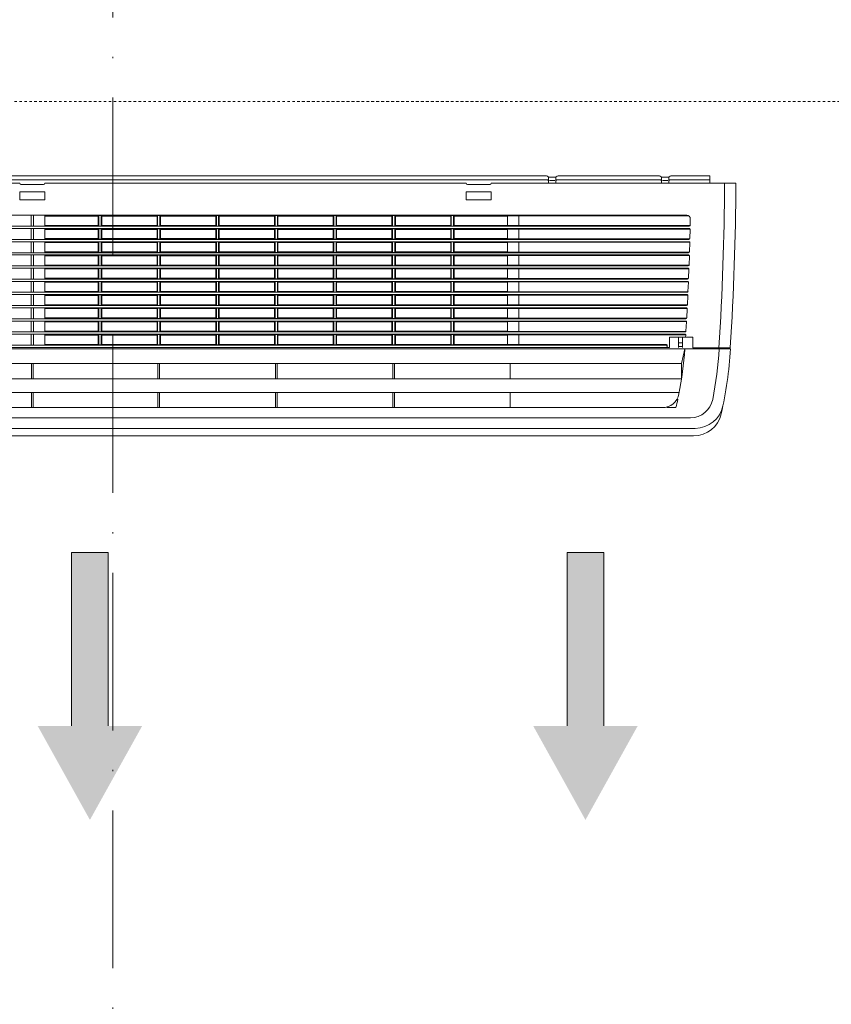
# Model space of a CAD drawing. Header units: millimetres. Extents: x -175722 to -110961, y 52375 to 104640.
# Tile 119 of 146: x -155016 to -154951, y 81198 to 81278. Entities that reach past the tile are written whole.
import ezdxf

# ---------------------------------------------------------------- set-up
doc = ezdxf.new("R2010")
doc.units = ezdxf.units.MM
doc.linetypes.add('Linia siatki', pattern=[19.05, 12.7, -3.175, 0, -3.175])
doc.linetypes.add('Przerywana gęsta', pattern=[4, 2, -2])
for name, color, linetype, lineweight in [('A-DOOR', 31, 'Continuous', 5), ('G-ANNO-SYMB', 111, 'Continuous', 5), ('G-IMPT', 8, 'Continuous', 5)]:
    doc.layers.add(name, color=color, linetype=linetype, lineweight=lineweight)

# ---------------------------------------------------------------- blocks, each defined once
blk = doc.blocks.new('Drzwi_dwuskrzydłowe - 120x200-2387276-PARTER')
at = {"layer": 'A-DOOR', "linetype": 'Przerywana gęsta'}
for p, q in [((307.5, -280), (-595, -280)), ((145.13, -280), (307.5, -280)), ((358.97, -280), (305, -280)), ((305, -280), (605, -280))]:
    blk.add_line(p, q, dxfattribs=at)
blk = doc.blocks.new('KURTYNA POWIETRZNA - kurtyna_dwg_KURTYNA LUB KLIMATYZATOR ŚCIENNY RZYT-1170037-PARTER')
at = {"layer": 'G-IMPT'}
for points in [[(-27.47, -518.91), (14.67, -443.11), (-12.67, -443.11), (-12.67, -303.35), (-42.28, -303.35), (-42.28, -443.11), (-69.62, -443.11)], [(371.95, -518.91), (414.09, -443.11), (386.75, -443.11), (386.75, -303.35), (357.14, -303.35), (357.14, -443.11), (329.8, -443.11)]]:
    blk.add_hatch(color=256, dxfattribs=at).paths.add_polyline_path(points)
for p, q in [((-333.11, 0), (340.49, 0)), ((349.84, 0), (431.52, 0)), ((-83.96, -5.92), (-392.11, -5.92)), ((-333.53, -3.16), (340.91, -3.16)), ((-64.84, -6.83), (-83.05, -6.83)), ((275.9, -5.92), (-63.93, -5.92)), ((295.02, -6.83), (276.81, -6.83)), ((493.18, -5.92), (295.93, -5.92)), ((341.72, -3.35), (342.25, -3.61)), ((341.89, -0.66), (341.98, -0.76)), ((342.25, -5.92), (342.25, -1.09)), ((342.68, -1.09), (347.65, -1.09)), ((342.96, -3.61), (347.36, -3.61)), ((348.08, -5.92), (348.08, -1.09)), ((348.08, -3.61), (348.6, -3.35)), ((348.44, -0.66), (348.35, -0.76)), ((349.41, -3.16), (431.95, -3.16)), ((432.76, -3.35), (433.28, -3.61)), ((432.92, -0.66), (433.01, -0.76)), ((433.28, -5.92), (433.28, -1.09)), ((433.71, -1.09), (438.68, -1.09)), ((434, -3.61), (438.39, -3.61)), ((439.11, -5.92), (439.11, -1.09)), ((439.11, -3.61), (439.64, -3.35)), ((439.48, -0.66), (439.38, -0.76)), ((440.45, -3.16), (472.33, -3.16)), ((-486.9, -31.73), (453.71, -31.73)), ((-74.86, -40.56), (-74.86, -31.73)), ((-73.04, -40.56), (-73.04, -31.73)), ((-63.71, -40.56), (-63.71, -31.73)), ((309.08, -40.56), (309.08, -31.73)), ((-20.69, -39.87), (-20.69, -32.41)), ((-18.42, -40.39), (-18.42, -31.9)), ((-17.96, -32.41), (-17.96, -39.87)), ((26.65, -32.41), (27.1, -31.9)), ((28.92, -40.39), (28.92, -31.9)), ((76.26, -40.39), (76.26, -31.9)), ((76.72, -32.41), (76.72, -39.87)), ((121.32, -32.41), (121.78, -31.9)), ((123.6, -40.39), (123.6, -31.9)), ((124.05, -32.41), (124.05, -39.87)), ((168.66, -32.41), (169.12, -31.9)), ((170.94, -40.39), (170.94, -31.9)), ((171.39, -32.41), (171.39, -39.87)), ((218.27, -40.39), (218.27, -31.9)), ((218.73, -32.41), (218.73, -39.87)), ((263.34, -32.41), (263.79, -31.9)), ((266.07, -39.87), (266.07, -32.41)), ((309.08, -32.19), (455.24, -32.19)), ((318.18, -40.09), (318.18, -32.19)), ((456.33, -39.84), (456.44, -34.51)), ((-488.8, -40.56), (455.61, -40.56)), ((-488.72, -42.38), (455.53, -42.38)), ((-74.86, -51.21), (-74.86, -42.38)), ((-73.04, -51.21), (-73.04, -42.38)), ((-63.71, -51.21), (-63.71, -42.38)), ((-20.69, -50.52), (-20.69, -43.06)), ((-18.42, -51.04), (-18.42, -42.55)), ((-17.96, -43.06), (-17.96, -50.52)), ((28.92, -51.04), (28.92, -42.55)), ((29.38, -43.06), (29.38, -50.52)), ((76.26, -51.04), (76.26, -42.55)), ((76.72, -43.06), (76.72, -50.52)), ((123.6, -51.04), (123.6, -42.55)), ((124.05, -43.06), (124.05, -50.52)), ((170.94, -51.04), (170.94, -42.55)), ((171.39, -43.06), (171.39, -50.52)), ((263.34, -50.52), (263.34, -43.06)), ((266.07, -50.52), (266.07, -43.06)), ((309.08, -40.09), (456.29, -40.09)), ((309.08, -51.21), (309.08, -42.38)), ((309.08, -42.85), (456.27, -42.85)), ((318.18, -50.74), (318.18, -43.33)), ((456.09, -50.5), (456.26, -43.12)), ((-488.55, -51.21), (455.36, -51.21)), ((-488.46, -53.03), (455.27, -53.03)), ((-74.86, -61.86), (-74.86, -53.03)), ((-73.04, -61.86), (-73.04, -53.03)), ((-63.71, -61.86), (-63.71, -53.03)), ((-20.69, -61.18), (-20.69, -53.71)), ((-18.42, -61.69), (-18.42, -53.2)), ((-17.96, -53.71), (-17.96, -61.18)), ((26.65, -53.71), (27.1, -53.2)), ((28.92, -61.69), (28.92, -53.2)), ((29.38, -53.71), (29.38, -61.18)), ((73.98, -53.71), (74.44, -53.2)), ((76.26, -61.69), (76.26, -53.2)), ((76.72, -53.71), (76.72, -61.18)), ((121.32, -53.71), (121.78, -53.2)), ((123.6, -61.69), (123.6, -53.2)), ((124.05, -53.71), (124.05, -61.18)), ((168.66, -53.71), (169.12, -53.2)), ((170.94, -61.69), (170.94, -53.2)), ((171.39, -53.71), (171.39, -61.18)), ((216, -53.71), (216.45, -53.2)), ((216.45, -51.04), (218.27, -51.04)), ((263.34, -61.18), (263.34, -53.71)), ((266.07, -61.18), (266.07, -53.71)), ((309.08, -50.74), (456.08, -50.74)), ((309.08, -61.86), (309.08, -53.03)), ((309.08, -53.5), (456.01, -53.5)), ((318.18, -61.39), (318.18, -53.5)), ((455.79, -61.15), (456, -53.78)), ((-488.25, -61.86), (455.06, -61.86)), ((216.45, -61.69), (218.27, -61.69)), ((309.08, -61.39), (455.78, -61.39)), ((-488.15, -63.68), (454.96, -63.68)), ((-74.86, -72.51), (-74.86, -63.68)), ((-73.04, -72.51), (-73.04, -63.68)), ((-63.71, -72.51), (-63.71, -63.68)), ((-20.69, -71.83), (-20.69, -64.36)), ((-18.42, -72.34), (-18.42, -63.85)), ((28.92, -72.34), (28.92, -63.85)), ((29.38, -64.36), (29.38, -71.83)), ((76.26, -72.34), (76.26, -63.85)), ((76.72, -64.36), (76.72, -71.83)), ((123.6, -72.34), (123.6, -63.85)), ((124.05, -64.36), (124.05, -71.83)), ((168.66, -64.36), (169.12, -63.85)), ((170.94, -72.34), (170.94, -63.85)), ((171.39, -64.36), (171.39, -71.83)), ((263.34, -71.83), (263.34, -64.36)), ((266.07, -71.83), (266.07, -64.36)), ((309.08, -72.51), (309.08, -63.68)), ((309.08, -64.15), (455.7, -64.15)), ((318.18, -72.04), (318.18, -64.15)), ((455.44, -71.81), (455.69, -64.43)), ((-487.9, -72.51), (454.71, -72.51)), ((-487.79, -74.33), (454.6, -74.33)), ((-74.86, -83.16), (-74.86, -74.33)), ((-73.04, -83.16), (-73.04, -74.33)), ((-63.71, -83.16), (-63.71, -74.33)), ((-20.69, -82.48), (-20.69, -75.01)), ((-18.42, -82.99), (-18.42, -74.5)), ((-17.96, -75.01), (-17.96, -82.48)), ((28.92, -82.99), (28.92, -74.5)), ((29.38, -75.01), (29.38, -82.48)), ((76.26, -82.99), (76.26, -74.5)), ((76.72, -75.01), (76.72, -82.48)), ((123.6, -82.99), (123.6, -74.5)), ((124.05, -75.01), (124.05, -82.48)), ((170.94, -82.99), (170.94, -74.5)), ((171.39, -75.01), (171.39, -82.48)), ((216.45, -72.34), (218.27, -72.34)), ((263.34, -82.48), (263.34, -75.01)), ((266.07, -82.48), (266.07, -75.01)), ((309.08, -72.04), (455.43, -72.04)), ((309.08, -83.16), (309.08, -74.33)), ((309.08, -74.8), (455.34, -74.8)), ((318.18, -82.69), (318.18, -74.8)), ((455.05, -82.46), (455.33, -75.08)), ((-487.51, -83.16), (454.32, -83.16)), ((-487.38, -84.98), (454.19, -84.98)), ((-74.86, -93.81), (-74.86, -84.98)), ((-73.04, -93.81), (-73.04, -84.98)), ((-63.71, -93.81), (-63.71, -84.98)), ((-20.69, -93.13), (-20.69, -85.66)), ((-18.42, -93.64), (-18.42, -85.15)), ((-17.96, -85.66), (-17.96, -93.13)), ((26.65, -85.66), (27.1, -85.15)), ((28.92, -93.64), (28.92, -85.15)), ((29.38, -85.66), (29.38, -93.13)), ((73.98, -85.66), (74.44, -85.15)), ((76.26, -93.64), (76.26, -85.15)), ((76.72, -85.66), (76.72, -93.13)), ((121.32, -85.66), (121.78, -85.15)), ((123.6, -93.64), (123.6, -85.15)), ((124.05, -85.66), (124.05, -93.13)), ((168.66, -85.66), (169.12, -85.15)), ((170.94, -93.64), (170.94, -85.15)), ((171.39, -85.66), (171.39, -93.13)), ((216, -85.66), (216.45, -85.15)), ((216.45, -82.99), (218.27, -82.99)), ((263.34, -93.13), (263.34, -85.66)), ((266.07, -93.13), (266.07, -85.66)), ((309.08, -82.69), (455.04, -82.69)), ((309.08, -93.81), (309.08, -84.98)), ((309.08, -85.45), (454.93, -85.45)), ((318.18, -93.34), (318.18, -85.45)), ((454.6, -93.11), (454.92, -85.74)), ((-487.07, -93.81), (453.88, -93.81)), ((216.45, -93.64), (218.27, -93.64)), ((309.08, -93.34), (454.59, -93.34)), ((-486.92, -95.63), (453.73, -95.63)), ((-74.86, -104.46), (-74.86, -95.63)), ((-73.04, -104.46), (-73.04, -95.63)), ((-63.71, -104.46), (-63.71, -95.63)), ((-20.69, -103.78), (-20.69, -96.31)), ((-18.42, -104.29), (-18.42, -95.8)), ((28.92, -104.29), (28.92, -95.8)), ((29.38, -96.31), (29.38, -103.78)), ((73.98, -96.31), (74.44, -95.8)), ((76.26, -104.29), (76.26, -95.8)), ((76.72, -96.31), (76.72, -103.78)), ((121.32, -96.31), (121.78, -95.8)), ((123.6, -104.29), (123.6, -95.8)), ((124.05, -96.31), (124.05, -103.78)), ((168.66, -96.31), (169.12, -95.8)), ((170.94, -104.29), (170.94, -95.8)), ((171.39, -96.31), (171.39, -103.78)), ((263.34, -103.78), (263.34, -96.31)), ((266.07, -103.78), (266.07, -96.31)), ((309.08, -104.46), (309.08, -95.63)), ((309.08, -96.1), (454.47, -96.1)), ((318.18, -103.99), (318.18, -96.1)), ((454.11, -103.77), (454.46, -96.39)), ((-486.57, -104.46), (453.38, -104.46)), ((-486.41, -106.28), (453.22, -106.28)), ((-74.86, -115.11), (-74.86, -106.28)), ((-73.04, -115.11), (-73.04, -106.28)), ((-63.71, -115.11), (-63.71, -106.28)), ((-20.69, -114.43), (-20.69, -106.97)), ((-18.42, -114.94), (-18.42, -106.45)), ((-17.96, -106.97), (-17.96, -114.43)), ((28.92, -114.94), (28.92, -106.45)), ((29.38, -106.97), (29.38, -114.43)), ((76.26, -114.94), (76.26, -106.45)), ((76.72, -106.97), (76.72, -114.43)), ((123.6, -114.94), (123.6, -106.45)), ((124.05, -106.97), (124.05, -114.43)), ((170.94, -114.94), (170.94, -106.45)), ((171.39, -106.97), (171.39, -114.43)), ((216, -106.97), (216.45, -106.45)), ((216.45, -104.29), (218.27, -104.29)), ((263.34, -114.43), (263.34, -106.97)), ((266.07, -114.43), (266.07, -106.97)), ((309.08, -103.99), (454.1, -103.99)), ((309.08, -115.11), (309.08, -106.28)), ((309.08, -106.75), (453.97, -106.75)), ((318.18, -114.64), (318.18, -106.75)), ((453.57, -114.42), (453.95, -107.05)), ((-486.03, -115.11), (452.84, -115.11)), ((-485.86, -116.93), (452.67, -116.93)), ((-74.86, -125.76), (-74.86, -116.93)), ((-73.04, -125.76), (-73.04, -116.93)), ((-63.71, -125.76), (-63.71, -116.93)), ((-20.69, -125.08), (-20.69, -117.62)), ((-18.42, -125.59), (-18.42, -117.1)), ((-17.96, -117.62), (-17.96, -125.08)), ((26.65, -117.62), (27.1, -117.1)), ((28.92, -125.59), (28.92, -117.1)), ((29.38, -117.62), (29.38, -125.08)), ((73.98, -117.62), (74.44, -117.1)), ((76.26, -125.59), (76.26, -117.1)), ((76.72, -117.62), (76.72, -125.08)), ((121.32, -117.62), (121.78, -117.1)), ((123.6, -125.59), (123.6, -117.1)), ((168.66, -117.62), (169.12, -117.1)), ((170.94, -125.59), (170.94, -117.1)), ((171.39, -117.62), (171.39, -125.08)), ((216, -117.62), (216.45, -117.1)), ((216.45, -114.94), (218.27, -114.94)), ((263.34, -125.08), (263.34, -117.62)), ((266.07, -125.08), (266.07, -117.62)), ((309.08, -114.64), (453.56, -114.64)), ((309.08, -125.76), (309.08, -116.93)), ((309.08, -117.4), (453.41, -117.4)), ((318.18, -125.29), (318.18, -117.4)), ((452.98, -125.08), (453.39, -117.7)), ((-485.44, -125.76), (452.25, -125.76)), ((216.45, -125.59), (218.27, -125.59)), ((309.08, -125.29), (452.97, -125.29)), ((-485.25, -127.58), (452.06, -127.58)), ((-74.86, -136.42), (-74.86, -127.58)), ((-73.04, -136.42), (-73.04, -127.58)), ((-63.71, -136.42), (-63.71, -127.58)), ((-20.69, -135.73), (-20.69, -128.27)), ((-18.42, -136.24), (-18.42, -127.76)), ((-17.96, -128.27), (-17.96, -135.73)), ((28.92, -136.24), (28.92, -127.76)), ((76.26, -136.24), (76.26, -127.76)), ((123.6, -136.24), (123.6, -127.76)), ((168.66, -128.27), (169.12, -127.76)), ((170.94, -136.24), (170.94, -127.76)), ((171.39, -128.27), (171.39, -135.73)), ((263.34, -135.73), (263.34, -128.27)), ((266.07, -135.73), (266.07, -128.27)), ((309.08, -136.42), (309.08, -127.58)), ((309.08, -128.05), (452.81, -128.05)), ((318.18, -135.95), (318.18, -128.05)), ((447, -138.24), (447, -129.82)), ((450.18, -134.37), (447, -134.37)), ((450.18, -138.24), (450.18, -129.82)), ((452.7, -129.82), (452.79, -128.36)), ((-522.06, -139.37), (488.87, -139.37)), ((-470.17, -136.42), (436.98, -136.42)), ((216.45, -136.24), (218.27, -136.24)), ((309.08, -135.95), (436.98, -135.95)), ((437.89, -137.33), (437.89, -136.86)), ((450.18, -137.55), (447, -137.55)), ((449.4, -151.21), (-482.59, -151.21)), ((-74.63, -163.5), (-74.63, -151.21)), ((-73.26, -163.5), (-73.26, -151.21)), ((27.33, -163.5), (27.33, -151.21)), ((28.69, -163.5), (28.69, -151.21)), ((122.01, -163.5), (122.01, -151.21)), ((123.37, -163.5), (123.37, -151.21)), ((216.68, -163.5), (216.68, -151.21)), ((218.05, -163.5), (218.05, -151.21)), ((311.36, -163.5), (311.36, -151.21)), ((447.78, -174.42), (-480.71, -174.42)), ((-74.63, -186.71), (-74.63, -174.42)), ((-73.26, -186.71), (-73.26, -174.42)), ((27.33, -186.71), (27.33, -174.42)), ((28.69, -186.71), (28.69, -174.42)), ((122.01, -186.71), (122.01, -174.42)), ((123.37, -186.71), (123.37, -174.42)), ((216.68, -186.71), (216.68, -174.42)), ((218.05, -186.71), (218.05, -174.42)), ((311.36, -186.71), (311.36, -174.42)), ((433.87, -186.71), (-467.06, -186.71)), ((444.88, -186.71), (437.6, -186.71)), ((456.64, -194.83), (-489.83, -194.83)), ((460.48, -203.4), (-493.67, -203.4)), ((459.17, -209.47), (-492.36, -209.47))]:
    blk.add_line(p, q, dxfattribs=at)
at = {"layer": 'G-IMPT', "flags": 128}
for points in [[(440.87, 0), (472.33, 0), (472.33, -5.92)], [(-63.71, -32.41), (-20.69, -32.41), (-20.24, -31.9)], [(-20.24, -40.39), (-18.42, -40.39), (-17.96, -39.87), (26.65, -39.87), (26.65, -32.41), (-17.96, -32.41), (-18.42, -31.9), (-20.24, -31.9), (-20.24, -40.39), (-20.69, -39.87), (-63.71, -39.87)], [(26.65, -39.87), (27.1, -40.39), (27.1, -31.9), (28.92, -31.9), (29.38, -32.41)], [(73.98, -32.41), (73.98, -39.87), (29.38, -39.87), (29.38, -32.41), (73.98, -32.41), (74.44, -31.9)], [(74.44, -40.39), (76.26, -40.39), (76.72, -39.87), (121.32, -39.87), (121.32, -32.41), (76.72, -32.41), (76.26, -31.9), (74.44, -31.9), (74.44, -40.39), (73.98, -39.87)], [(121.78, -40.39), (123.6, -40.39), (124.05, -39.87), (168.66, -39.87), (168.66, -32.41), (124.05, -32.41), (123.6, -31.9), (121.78, -31.9), (121.78, -40.39), (121.32, -39.87)], [(168.66, -39.87), (169.12, -40.39), (169.12, -31.9), (170.94, -31.9), (171.39, -32.41), (216, -32.41), (216.45, -31.9)], [(169.12, -40.39), (170.94, -40.39), (171.39, -39.87), (216, -39.87), (216, -32.41)], [(216, -39.87), (216.45, -40.39), (216.45, -31.9), (218.27, -31.9), (218.73, -32.41), (263.34, -32.41), (263.34, -39.87), (263.79, -40.39), (263.79, -31.9), (265.61, -31.9), (266.07, -32.41), (309.08, -32.41)], [(309.08, -39.87), (266.07, -39.87), (265.61, -40.39), (263.79, -40.39), (265.61, -40.39), (265.61, -31.9), (263.79, -31.9)], [(-63.71, -50.52), (-20.69, -50.52), (-20.24, -51.04), (-20.24, -42.55)], [(-63.71, -43.06), (-20.69, -43.06), (-20.24, -42.55), (-18.42, -42.55), (-17.96, -43.06), (26.65, -43.06), (27.1, -42.55)], [(-20.24, -51.04), (-18.42, -51.04), (-17.96, -50.52), (26.65, -50.52), (26.65, -43.06)], [(26.65, -50.52), (27.1, -51.04), (27.1, -42.55), (28.92, -42.55), (29.38, -43.06), (73.98, -43.06), (74.44, -42.55)], [(27.1, -40.39), (28.92, -40.39), (29.38, -39.87)], [(27.1, -51.04), (28.92, -51.04), (29.38, -50.52), (73.98, -50.52), (73.98, -43.06)], [(73.98, -50.52), (74.44, -51.04), (74.44, -42.55), (76.26, -42.55), (76.72, -43.06), (121.32, -43.06), (121.78, -42.55), (123.6, -42.55), (124.05, -43.06), (168.66, -43.06), (169.12, -42.55), (170.94, -42.55), (171.39, -43.06), (216, -43.06), (216, -50.52), (171.39, -50.52), (170.94, -51.04), (169.12, -51.04)], [(74.44, -51.04), (76.26, -51.04), (76.72, -50.52), (121.32, -50.52), (121.32, -43.06)], [(121.32, -50.52), (121.78, -51.04), (121.78, -42.55)], [(121.78, -51.04), (123.6, -51.04), (124.05, -50.52), (168.66, -50.52), (168.66, -43.06)], [(168.66, -50.52), (169.12, -51.04), (169.12, -42.55)], [(216, -50.52), (216.45, -51.04), (216.45, -42.55)], [(216, -43.06), (216.45, -42.55), (218.27, -42.55), (218.73, -43.06), (218.73, -50.52), (218.27, -51.04), (218.27, -42.55)], [(216.45, -40.39), (218.27, -40.39), (218.73, -39.87), (263.34, -39.87)], [(218.73, -50.52), (263.34, -50.52), (263.79, -51.04), (263.79, -42.55), (265.61, -42.55), (266.07, -43.06), (309.08, -43.06)], [(309.08, -50.52), (266.07, -50.52), (265.61, -51.04), (263.79, -51.04), (265.61, -51.04), (265.61, -42.55), (263.79, -42.55), (263.34, -43.06), (218.73, -43.06)], [(-63.71, -53.71), (-20.69, -53.71), (-20.24, -53.2)], [(-20.24, -61.69), (-18.42, -61.69), (-17.96, -61.18), (26.65, -61.18), (26.65, -53.71), (-17.96, -53.71), (-18.42, -53.2), (-20.24, -53.2), (-20.24, -61.69), (-20.69, -61.18), (-63.71, -61.18)], [(27.1, -61.69), (28.92, -61.69), (29.38, -61.18), (73.98, -61.18), (73.98, -53.71), (29.38, -53.71), (28.92, -53.2), (27.1, -53.2), (27.1, -61.69), (26.65, -61.18)], [(74.44, -61.69), (76.26, -61.69), (76.72, -61.18), (121.32, -61.18), (121.32, -53.71), (76.72, -53.71), (76.26, -53.2), (74.44, -53.2), (74.44, -61.69), (73.98, -61.18)], [(121.78, -61.69), (123.6, -61.69), (124.05, -61.18), (168.66, -61.18), (168.66, -53.71), (124.05, -53.71), (123.6, -53.2), (121.78, -53.2), (121.78, -61.69), (121.32, -61.18)], [(168.66, -61.18), (169.12, -61.69), (169.12, -53.2), (170.94, -53.2), (171.39, -53.71), (216, -53.71), (216, -61.18), (216.45, -61.69), (216.45, -53.2), (218.27, -53.2), (218.73, -53.71), (218.73, -61.18), (218.27, -61.69), (218.27, -53.2)], [(218.73, -61.18), (263.34, -61.18), (263.79, -61.69), (263.79, -53.2), (265.61, -53.2), (266.07, -53.71), (309.08, -53.71)], [(309.08, -61.18), (266.07, -61.18), (265.61, -61.69), (263.79, -61.69), (265.61, -61.69), (265.61, -53.2), (263.79, -53.2), (263.34, -53.71), (218.73, -53.71)], [(169.12, -61.69), (170.94, -61.69), (171.39, -61.18), (216, -61.18)], [(-63.71, -71.83), (-20.69, -71.83), (-20.24, -72.34), (-20.24, -63.85), (-18.42, -63.85), (-17.96, -64.36)], [(-63.71, -64.36), (-20.69, -64.36), (-20.24, -63.85)], [(26.65, -64.36), (26.65, -71.83), (-17.96, -71.83), (-17.96, -64.36), (26.65, -64.36), (27.1, -63.85)], [(26.65, -71.83), (27.1, -72.34), (27.1, -63.85), (28.92, -63.85), (29.38, -64.36), (73.98, -64.36), (74.44, -63.85)], [(27.1, -72.34), (28.92, -72.34), (29.38, -71.83), (73.98, -71.83), (73.98, -64.36)], [(73.98, -71.83), (74.44, -72.34), (74.44, -63.85), (76.26, -63.85), (76.72, -64.36), (121.32, -64.36), (121.78, -63.85)], [(74.44, -72.34), (76.26, -72.34), (76.72, -71.83), (121.32, -71.83), (121.32, -64.36)], [(121.78, -72.34), (123.6, -72.34), (124.05, -71.83), (168.66, -71.83), (168.66, -64.36), (124.05, -64.36), (123.6, -63.85), (121.78, -63.85), (121.78, -72.34), (121.32, -71.83)], [(169.12, -72.34), (170.94, -72.34), (171.39, -71.83), (216, -71.83), (216, -64.36), (171.39, -64.36), (170.94, -63.85), (169.12, -63.85), (169.12, -72.34), (168.66, -71.83)], [(216, -71.83), (216.45, -72.34), (216.45, -63.85)], [(216, -64.36), (216.45, -63.85), (218.27, -63.85), (218.73, -64.36), (218.73, -71.83), (218.27, -72.34), (218.27, -63.85)], [(218.73, -71.83), (263.34, -71.83), (263.79, -72.34), (263.79, -63.85), (265.61, -63.85), (266.07, -64.36), (309.08, -64.36)], [(309.08, -71.83), (266.07, -71.83), (265.61, -72.34), (263.79, -72.34), (265.61, -72.34), (265.61, -63.85), (263.79, -63.85), (263.34, -64.36), (218.73, -64.36)], [(-63.71, -75.01), (-20.69, -75.01), (-20.24, -74.5)], [(-63.71, -82.48), (-20.69, -82.48), (-20.24, -82.99), (-20.24, -74.5), (-18.42, -74.5), (-17.96, -75.01), (26.65, -75.01), (27.1, -74.5), (28.92, -74.5), (29.38, -75.01), (73.98, -75.01), (74.44, -74.5)], [(-20.24, -72.34), (-18.42, -72.34), (-17.96, -71.83)], [(-20.24, -82.99), (-18.42, -82.99), (-17.96, -82.48), (26.65, -82.48), (26.65, -75.01)], [(26.65, -82.48), (27.1, -82.99), (27.1, -74.5)], [(27.1, -82.99), (28.92, -82.99), (29.38, -82.48), (73.98, -82.48), (73.98, -75.01)], [(73.98, -82.48), (74.44, -82.99), (74.44, -74.5), (76.26, -74.5), (76.72, -75.01), (121.32, -75.01), (121.78, -74.5)], [(74.44, -82.99), (76.26, -82.99), (76.72, -82.48), (121.32, -82.48), (121.32, -75.01)], [(121.32, -82.48), (121.78, -82.99), (121.78, -74.5), (123.6, -74.5), (124.05, -75.01), (168.66, -75.01), (169.12, -74.5), (170.94, -74.5), (171.39, -75.01), (216, -75.01), (216.45, -74.5)], [(121.78, -82.99), (123.6, -82.99), (124.05, -82.48), (168.66, -82.48), (168.66, -75.01)], [(168.66, -82.48), (169.12, -82.99), (169.12, -74.5)], [(169.12, -82.99), (170.94, -82.99), (171.39, -82.48), (216, -82.48), (216, -75.01)], [(216, -82.48), (216.45, -82.99), (216.45, -74.5), (218.27, -74.5), (218.73, -75.01), (218.73, -82.48), (218.27, -82.99), (218.27, -74.5)], [(218.73, -82.48), (263.34, -82.48), (263.79, -82.99), (263.79, -74.5), (265.61, -74.5), (266.07, -75.01), (309.08, -75.01)], [(309.08, -82.48), (266.07, -82.48), (265.61, -82.99), (263.79, -82.99), (265.61, -82.99), (265.61, -74.5), (263.79, -74.5), (263.34, -75.01), (218.73, -75.01)], [(-63.71, -85.66), (-20.69, -85.66), (-20.24, -85.15)], [(-20.24, -93.64), (-18.42, -93.64), (-17.96, -93.13), (26.65, -93.13), (26.65, -85.66), (-17.96, -85.66), (-18.42, -85.15), (-20.24, -85.15), (-20.24, -93.64), (-20.69, -93.13), (-63.71, -93.13)], [(27.1, -93.64), (28.92, -93.64), (29.38, -93.13), (73.98, -93.13), (73.98, -85.66), (29.38, -85.66), (28.92, -85.15), (27.1, -85.15), (27.1, -93.64), (26.65, -93.13)], [(74.44, -93.64), (76.26, -93.64), (76.72, -93.13), (121.32, -93.13), (121.32, -85.66), (76.72, -85.66), (76.26, -85.15), (74.44, -85.15), (74.44, -93.64), (73.98, -93.13)], [(121.78, -93.64), (123.6, -93.64), (124.05, -93.13), (168.66, -93.13), (168.66, -85.66), (124.05, -85.66), (123.6, -85.15), (121.78, -85.15), (121.78, -93.64), (121.32, -93.13)], [(168.66, -93.13), (169.12, -93.64), (169.12, -85.15), (170.94, -85.15), (171.39, -85.66), (216, -85.66), (216, -93.13), (216.45, -93.64), (216.45, -85.15), (218.27, -85.15), (218.73, -85.66), (218.73, -93.13), (218.27, -93.64), (218.27, -85.15)], [(218.73, -93.13), (263.34, -93.13), (263.79, -93.64), (263.79, -85.15), (265.61, -85.15), (266.07, -85.66), (309.08, -85.66)], [(309.08, -93.13), (266.07, -93.13), (265.61, -93.64), (263.79, -93.64), (265.61, -93.64), (265.61, -85.15), (263.79, -85.15), (263.34, -85.66), (218.73, -85.66)], [(169.12, -93.64), (170.94, -93.64), (171.39, -93.13), (216, -93.13)], [(-63.71, -103.78), (-20.69, -103.78), (-20.24, -104.29), (-20.24, -95.8), (-18.42, -95.8), (-17.96, -96.31)], [(-63.71, -96.31), (-20.69, -96.31), (-20.24, -95.8)], [(26.65, -96.31), (26.65, -103.78), (-17.96, -103.78), (-17.96, -96.31), (26.65, -96.31), (27.1, -95.8)], [(27.1, -104.29), (28.92, -104.29), (29.38, -103.78), (73.98, -103.78), (73.98, -96.31), (29.38, -96.31), (28.92, -95.8), (27.1, -95.8), (27.1, -104.29), (26.65, -103.78)], [(74.44, -104.29), (76.26, -104.29), (76.72, -103.78), (121.32, -103.78), (121.32, -96.31), (76.72, -96.31), (76.26, -95.8), (74.44, -95.8), (74.44, -104.29), (73.98, -103.78)], [(121.78, -104.29), (123.6, -104.29), (124.05, -103.78), (168.66, -103.78), (168.66, -96.31), (124.05, -96.31), (123.6, -95.8), (121.78, -95.8), (121.78, -104.29), (121.32, -103.78)], [(169.12, -104.29), (170.94, -104.29), (171.39, -103.78), (216, -103.78), (216, -96.31), (171.39, -96.31), (170.94, -95.8), (169.12, -95.8), (169.12, -104.29), (168.66, -103.78)], [(216, -103.78), (216.45, -104.29), (216.45, -95.8)], [(216, -96.31), (216.45, -95.8), (218.27, -95.8), (218.73, -96.31), (218.73, -103.78), (218.27, -104.29), (218.27, -95.8)], [(218.73, -103.78), (263.34, -103.78), (263.79, -104.29), (263.79, -95.8), (265.61, -95.8), (266.07, -96.31), (309.08, -96.31)], [(309.08, -103.78), (266.07, -103.78), (265.61, -104.29), (263.79, -104.29), (265.61, -104.29), (265.61, -95.8), (263.79, -95.8), (263.34, -96.31), (218.73, -96.31)], [(-63.71, -106.97), (-20.69, -106.97), (-20.24, -106.45)], [(-63.71, -114.43), (-20.69, -114.43), (-20.24, -114.94), (-20.24, -106.45), (-18.42, -106.45), (-17.96, -106.97), (26.65, -106.97), (27.1, -106.45), (28.92, -106.45), (29.38, -106.97), (73.98, -106.97), (74.44, -106.45), (76.26, -106.45), (76.72, -106.97), (121.32, -106.97), (121.32, -114.43), (76.72, -114.43), (76.26, -114.94), (74.44, -114.94)], [(-20.24, -104.29), (-18.42, -104.29), (-17.96, -103.78)], [(-20.24, -114.94), (-18.42, -114.94), (-17.96, -114.43), (26.65, -114.43), (26.65, -106.97)], [(26.65, -114.43), (27.1, -114.94), (27.1, -106.45)], [(27.1, -114.94), (28.92, -114.94), (29.38, -114.43), (73.98, -114.43), (73.98, -106.97)], [(73.98, -114.43), (74.44, -114.94), (74.44, -106.45)], [(121.32, -114.43), (121.78, -114.94), (121.78, -106.45)], [(121.32, -106.97), (121.78, -106.45), (123.6, -106.45), (124.05, -106.97), (168.66, -106.97), (169.12, -106.45), (170.94, -106.45), (171.39, -106.97), (216, -106.97), (216, -114.43), (171.39, -114.43), (170.94, -114.94), (169.12, -114.94)], [(121.78, -114.94), (123.6, -114.94), (124.05, -114.43), (168.66, -114.43), (168.66, -106.97)], [(168.66, -114.43), (169.12, -114.94), (169.12, -106.45)], [(216, -114.43), (216.45, -114.94), (216.45, -106.45), (218.27, -106.45), (218.73, -106.97), (218.73, -114.43), (218.27, -114.94), (218.27, -106.45)], [(218.73, -114.43), (263.34, -114.43), (263.79, -114.94), (263.79, -106.45), (265.61, -106.45), (266.07, -106.97), (309.08, -106.97)], [(309.08, -114.43), (266.07, -114.43), (265.61, -114.94), (263.79, -114.94), (265.61, -114.94), (265.61, -106.45), (263.79, -106.45), (263.34, -106.97), (218.73, -106.97)], [(-63.71, -125.08), (-20.69, -125.08), (-20.24, -125.59), (-20.24, -117.1)], [(-20.24, -125.59), (-18.42, -125.59), (-17.96, -125.08), (26.65, -125.08), (26.65, -117.62), (-17.96, -117.62), (-18.42, -117.1), (-20.24, -117.1), (-20.69, -117.62), (-63.71, -117.62)], [(27.1, -125.59), (28.92, -125.59), (29.38, -125.08), (73.98, -125.08), (73.98, -117.62), (29.38, -117.62), (28.92, -117.1), (27.1, -117.1), (27.1, -125.59), (26.65, -125.08)], [(74.44, -125.59), (76.26, -125.59), (76.72, -125.08), (121.32, -125.08), (121.32, -117.62), (76.72, -117.62), (76.26, -117.1), (74.44, -117.1), (74.44, -125.59), (73.98, -125.08)], [(124.05, -117.62), (124.05, -125.08), (168.66, -125.08), (168.66, -117.62), (124.05, -117.62), (123.6, -117.1), (121.78, -117.1), (121.78, -125.59), (121.32, -125.08)], [(169.12, -125.59), (170.94, -125.59), (171.39, -125.08), (216, -125.08), (216, -117.62), (171.39, -117.62), (170.94, -117.1), (169.12, -117.1), (169.12, -125.59), (168.66, -125.08)], [(216, -125.08), (216.45, -125.59), (216.45, -117.1), (218.27, -117.1), (218.73, -117.62), (218.73, -125.08), (218.27, -125.59), (218.27, -117.1)], [(218.73, -125.08), (263.34, -125.08), (263.79, -125.59), (263.79, -117.1), (265.61, -117.1), (266.07, -117.62), (309.08, -117.62)], [(309.08, -125.08), (266.07, -125.08), (265.61, -125.59), (263.79, -125.59), (265.61, -125.59), (265.61, -117.1), (263.79, -117.1), (263.34, -117.62), (218.73, -117.62)], [(121.78, -125.59), (123.6, -125.59), (124.05, -125.08)], [(488.4, -138.46), (458.38, -138.46), (458.38, -129.82), (439.72, -129.82), (439.72, -138.24), (-472.9, -138.24), (-472.9, -129.82), (-491.57, -129.82), (-491.57, -138.46), (-521.59, -138.46)], [(-63.71, -128.27), (-20.69, -128.27), (-20.24, -127.76)], [(-63.71, -135.73), (-20.69, -135.73), (-20.24, -136.24), (-20.24, -127.76), (-18.42, -127.76), (-17.96, -128.27), (26.65, -128.27), (27.1, -127.76)], [(-20.24, -136.24), (-18.42, -136.24), (-17.96, -135.73), (26.65, -135.73), (26.65, -128.27)], [(26.65, -135.73), (27.1, -136.24), (27.1, -127.76), (28.92, -127.76), (29.38, -128.27)], [(73.98, -128.27), (73.98, -135.73), (29.38, -135.73), (29.38, -128.27), (73.98, -128.27), (74.44, -127.76)], [(73.98, -135.73), (74.44, -136.24), (74.44, -127.76), (76.26, -127.76), (76.72, -128.27)], [(121.32, -128.27), (121.32, -135.73), (76.72, -135.73), (76.72, -128.27), (121.32, -128.27), (121.78, -127.76)], [(124.05, -128.27), (124.05, -135.73), (168.66, -135.73), (168.66, -128.27), (124.05, -128.27), (123.6, -127.76), (121.78, -127.76), (121.78, -136.24), (121.32, -135.73)], [(168.66, -135.73), (169.12, -136.24), (169.12, -127.76), (170.94, -127.76), (171.39, -128.27), (216, -128.27), (216.45, -127.76)], [(216, -128.27), (216, -135.73), (216.45, -136.24), (216.45, -127.76), (218.27, -127.76), (218.73, -128.27), (218.73, -135.73), (218.27, -136.24), (218.27, -127.76)], [(218.73, -135.73), (263.34, -135.73), (263.79, -136.24), (263.79, -127.76), (265.61, -127.76), (266.07, -128.27), (309.08, -128.27)], [(309.08, -135.73), (266.07, -135.73), (265.61, -136.24), (263.79, -136.24), (265.61, -136.24), (265.61, -127.76), (263.79, -127.76), (263.34, -128.27), (218.73, -128.27)], [(449.6, -163.5), (-482.59, -163.5), (-482.59, -151.21), (-485.29, -139.37)], [(27.1, -136.24), (28.92, -136.24), (29.38, -135.73)], [(74.44, -136.24), (76.26, -136.24), (76.72, -135.73)], [(121.78, -136.24), (123.6, -136.24), (124.05, -135.73)], [(169.12, -136.24), (170.94, -136.24), (171.39, -135.73), (216, -135.73)], [(449.4, -163.5), (449.4, -151.21), (452.1, -139.37)], [(-42.28, -443.11), (-42.28, -303.35), (-12.67, -303.35), (-12.67, -443.11)], [(386.75, -443.11), (386.75, -303.35), (357.14, -303.35), (357.14, -443.11)]]:
    blk.add_lwpolyline(points, dxfattribs=at)
for points in [[(-83.96, -12.84), (-63.93, -12.84), (-63.93, -19.21), (-83.96, -19.21)], [(275.9, -12.84), (275.9, -19.21), (295.93, -19.21), (295.93, -12.84)]]:
    blk.add_lwpolyline(points, close=True, dxfattribs=at)
at = {"layer": 'G-IMPT'}
for centre, radius, start, end in [((340.49, -1.82), 1.82, 39.80643, 90.00086), ((431.52, -1.82), 1.82, 39.80643, 90.00086), ((-83.05, -5.92), 0.91, 180, 270), ((-64.84, -5.92), 0.91, 270, 360), ((276.81, -5.92), 0.91, 180, 270), ((295.02, -5.92), 0.91, 270, 360), ((340.91, -4.98), 1.82, 63.57148, 90.00144), ((342.68, -0.18), 0.91, 219.80756, 270.00199), ((347.65, -0.18), 0.91, 270.00088, 320.19531), ((349.84, -1.82), 1.82, 90.00057, 140.195), ((349.41, -4.98), 1.82, 89.99999, 116.42996), ((431.95, -4.98), 1.82, 63.57148, 90.00144), ((433.71, -0.18), 0.91, 219.80756, 270.00199), ((438.68, -0.18), 0.91, 270.00088, 320.19531), ((440.87, -1.82), 1.82, 90.00057, 140.195), ((440.45, -4.98), 1.82, 89.99999, 116.42996), ((-1873.63, 9.13), 2357.79, 356.41106, 359.63435), ((-1873.63, 9.13), 2366.89, 356.43108, 359.63574), ((453.71, -34.46), 2.73, 358.92738, 90.00028), ((455.53, -43.1), 0.728, 358.7152, 89.99992), ((455.61, -39.83), 0.728, 270.00088, 358.79678), ((455.27, -53.76), 0.728, 358.4531, 89.99983), ((455.36, -50.48), 0.728, 270.00131, 358.5352), ((455.06, -61.13), 0.728, 270.00114, 358.27299), ((454.96, -64.41), 0.728, 358.19121, 89.99999), ((454.6, -75.06), 0.728, 357.9263, 89.99718), ((454.71, -71.78), 0.728, 270.00075, 358.01051), ((454.19, -85.71), 0.728, 357.66553, 89.99854), ((454.32, -82.43), 0.728, 269.99938, 357.74702), ((453.88, -93.08), 0.728, 269.99741, 357.48289), ((453.73, -96.36), 0.728, 357.40565, 90.00085), ((453.22, -107.01), 0.728, 357.1424, 89.99984), ((453.38, -103.73), 0.728, 269.99842, 357.22168), ((452.67, -117.66), 0.728, 356.87969, 89.99942), ((452.84, -114.38), 0.728, 269.99921, 356.96019), ((452.25, -125.04), 0.728, 270.0026, 356.70124), ((452.06, -128.31), 0.728, 356.61751, 89.99961), ((436.98, -136.86), 0.91, 0, 90), ((436.98, -137.33), 0.91, 270, 90), ((156.34, -118.49), 296.5, 348.87586, 355.96026), ((156.61, -118.49), 323.81, 349.03314, 356.30149), ((156.61, -118.49), 332.91, 347.29251, 356.40273), ((488.4, -138.19), 0.273, 270.00222, 356.4333), ((433.87, -173.06), 13.66, 269.99996, 348.87589), ((156.34, -118.49), 296.5, 346.69684, 348.03584), ((456.64, -176.62), 18.21, 269.99991, 349.03309), ((460.48, -180.64), 22.76, 270.00004, 348.44054), ((459.17, -186.71), 22.76, 270.00005, 347.29263)]:
    blk.add_arc(centre, radius, start, end, dxfattribs=at)
blk = doc.blocks.new('KURTYNA POWIETRZNA - kurtyna_dwg_A$C612E3E29-1170038-PARTER')
at = {"rotation": 270}
blk.add_blockref('KURTYNA POWIETRZNA - kurtyna_dwg_KURTYNA LUB KLIMATYZATOR ŚCIENNY RZYT-1170037-PARTER', (5.92, 493.21), dxfattribs=at)
blk = doc.blocks.new('KURTYNA POWIETRZNA - kurtyna_dwg-1170036-PARTER')
blk.add_blockref('KURTYNA POWIETRZNA - kurtyna_dwg_A$C612E3E29-1170038-PARTER', (31289.71, 9337.88))
blk = doc.blocks.new('KURTYNA POWIETRZNA - KURTYNA POWIETRZNA-1170043-PARTER')
at = {"rotation": 269.9999999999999}
blk.add_blockref('KURTYNA POWIETRZNA - kurtyna_dwg-1170036-PARTER', (-9337.88, 31295.63), dxfattribs=at)
blk = doc.blocks.new('1')
at = {"layer": 'G-ANNO-SYMB', "linetype": 'Linia siatki'}
blk.add_line((-150859.863, 86616.761), (-150859.863, 84659.778), dxfattribs=at)
at = {"layer": 'A-DOOR', "linetype": 'Przerywana gęsta', "xscale": 0.1, "yscale": 0.1, "zscale": 0.1}
blk.add_blockref('Drzwi_dwuskrzydłowe - 120x200-2387276-PARTER', (-150859.154, 86491.247), dxfattribs=at)
at = {"layer": 'G-IMPT', "xscale": 0.1, "yscale": 0.1, "zscale": 0.1, "rotation": 180}
blk.add_blockref('KURTYNA POWIETRZNA - KURTYNA POWIETRZNA-1170043-PARTER', (-150809.654, 86457.247), dxfattribs=at)

msp = doc.modelspace()

# ---------------------------------------------------------------- block references
msp.add_blockref('1', (-4148.58187, -5192.22609))

doc.saveas('drawing.dxf')
